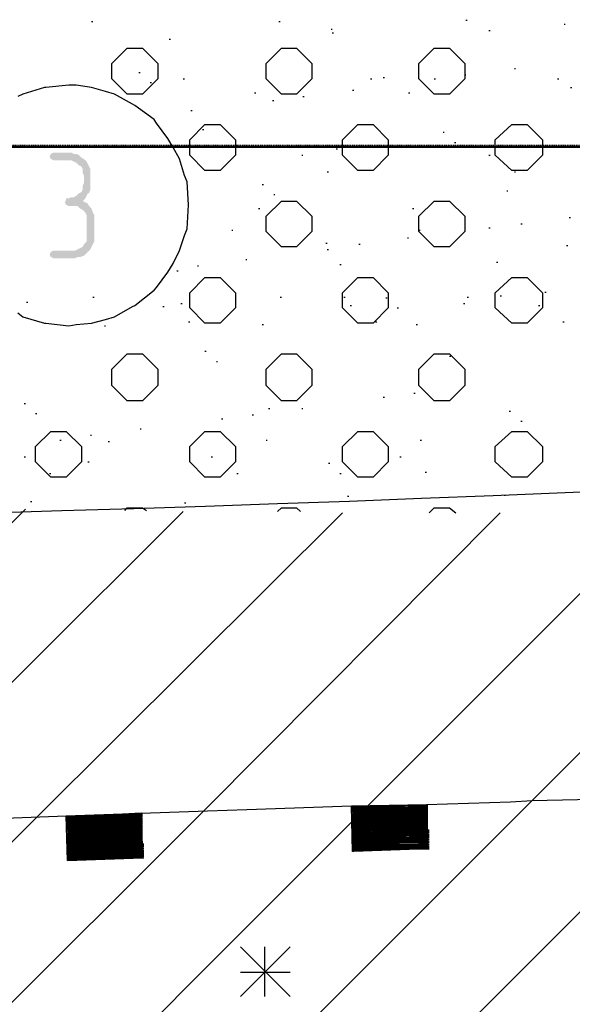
# Model space of a CAD drawing. Header units: millimetres. Extents: x -93479 to 1057970, y -66333 to 172656.
# Tile 132 of 145: x 225367 to 227205, y 47127 to 50402. Entities that reach past the tile are written whole.
import ezdxf

# ---------------------------------------------------------------- set-up
doc = ezdxf.new("R2010")
doc.units = ezdxf.units.MM
doc.linetypes.add('01 Штриховая _4 мм_', pattern=[6, 3.5, -2.5])
doc.layers.add('PDF _Геометрия', color=7, linetype='Continuous')
doc.layers.add('PDF _Сплошная заливка', color=7, linetype='Continuous')
doc.layers.add('РАЗМЕРЫ', color=7, linetype='Continuous', lineweight=9)

# ---------------------------------------------------------------- blocks, each defined once
blk = doc.blocks.new('геология3')
at = {"layer": 'PDF _Сплошная заливка', "transparency": 33554559}
blk.add_hatch(color=7, dxfattribs=at).paths.add_polyline_path([(65.8494, -10.4898), (65.8294, -10.4898), (65.8261, -10.4915), (65.8244, -10.4948), (65.8261, -10.4982), (65.8294, -10.4998), (65.8528, -10.4998), (65.8561, -10.5015), (65.8594, -10.5032), (65.8628, -10.5065), (65.8661, -10.5082), (65.8678, -10.5115), (65.8678, -10.5165), (65.8694, -10.5198), (65.8694, -10.5298), (65.8678, -10.5332), (65.8678, -10.5382), (65.8661, -10.5415), (65.8628, -10.5432), (65.8594, -10.5465), (65.8561, -10.5482), (65.8528, -10.5482), (65.8494, -10.5498), (65.8461, -10.5498), (65.8461, -10.5515), (65.8444, -10.5548), (65.8461, -10.5582), (65.8494, -10.5598), (65.8611, -10.5598), (65.8644, -10.5632), (65.8678, -10.5648), (65.8711, -10.5682), (65.8728, -10.5715), (65.8728, -10.6065), (65.8694, -10.6098), (65.8678, -10.6132), (65.8644, -10.6148), (65.8611, -10.6165), (65.8578, -10.6182), (65.8294, -10.6182), (65.8261, -10.6198), (65.8244, -10.6232), (65.8261, -10.6265), (65.8294, -10.6282), (65.8578, -10.6282), (65.8611, -10.6265), (65.8644, -10.6265), (65.8694, -10.6248), (65.8728, -10.6215), (65.8744, -10.6198), (65.8778, -10.6165), (65.8794, -10.6132), (65.8811, -10.6098), (65.8828, -10.6065), (65.8828, -10.5715), (65.8811, -10.5682), (65.8794, -10.5632), (65.8761, -10.5598), (65.8744, -10.5565), (65.8711, -10.5548), (65.8678, -10.5532), (65.8711, -10.5498), (65.8728, -10.5465), (65.8744, -10.5432), (65.8761, -10.5432), (65.8778, -10.5382), (65.8778, -10.5115), (65.8761, -10.5082), (65.8744, -10.5048), (65.8728, -10.5015), (65.8694, -10.4982), (65.8661, -10.4965), (65.8628, -10.4932), (65.8594, -10.4915), (65.8561, -10.4915), (65.8528, -10.4898)])
at = {"layer": 'PDF _Геометрия', "color": 7, "lineweight": 25}
for points in [[(65.8794, -10.3182), (65.8811, -10.3182)], [(66.1244, -10.3182), (66.1261, -10.3182)], [(66.3694, -10.3165), (66.3711, -10.3165)], [(66.4978, -10.3215), (66.4994, -10.3215)], [(66.1928, -10.3282), (66.1944, -10.3282)], [(66.1944, -10.3332), (66.1961, -10.3332)], [(66.3994, -10.3298), (66.4011, -10.3298)], [(65.9811, -10.3415), (65.9828, -10.3415)], [(65.9411, -10.3848), (65.9428, -10.3848)], [(66.3678, -10.3882), (66.3694, -10.3882)], [(66.4328, -10.3798), (66.4344, -10.3798)], [(65.7828, -10.6998), (65.7894, -10.7048), (65.8178, -10.7132), (65.8194, -10.7132), (65.8494, -10.7165), (65.8594, -10.7148), (65.8794, -10.7132), (65.8978, -10.7082), (65.9094, -10.7048), (65.9328, -10.6915), (65.9361, -10.6898), (65.9611, -10.6698), (65.9644, -10.6665), (65.9794, -10.6465), (65.9861, -10.6348), (65.9944, -10.6182), (66.0011, -10.5982), (66.0044, -10.5898), (66.0061, -10.5582), (66.0044, -10.5282), (66.0011, -10.5198), (65.9944, -10.4982), (65.9861, -10.4832), (65.9794, -10.4715), (65.9644, -10.4515), (65.9611, -10.4465), (65.9361, -10.4282), (65.9328, -10.4265), (65.9094, -10.4132), (65.8978, -10.4098), (65.8794, -10.4048), (65.8594, -10.4015), (65.8494, -10.4015), (65.8194, -10.4048), (65.8178, -10.4048), (65.7894, -10.4132), (65.7828, -10.4165)], [(65.9561, -10.3982), (65.9578, -10.3982)], [(65.9994, -10.3932), (66.0011, -10.3932)], [(66.2444, -10.3932), (66.2461, -10.3932)], [(66.2611, -10.3915), (66.2628, -10.3915)], [(66.3278, -10.3932), (66.3294, -10.3932)], [(66.4894, -10.3932), (66.4911, -10.3932)], [(66.0928, -10.4115), (66.0944, -10.4115)], [(66.2211, -10.4082), (66.2228, -10.4082)], [(66.2944, -10.4115), (66.2961, -10.4115)], [(66.5061, -10.4048), (66.5078, -10.4048)], [(66.1161, -10.4215), (66.1178, -10.4215)], [(66.1561, -10.4165), (66.1578, -10.4165)], [(66.0094, -10.4348), (66.0111, -10.4348)], [(66.0244, -10.4598), (66.0261, -10.4598)], [(66.3394, -10.4632), (66.3411, -10.4632)], [(66.3544, -10.4765), (66.3561, -10.4765)], [(66.1994, -10.4848), (66.2011, -10.4848)], [(66.4044, -10.4815), (66.4061, -10.4815)], [(66.1544, -10.4932), (66.1561, -10.4932)], [(66.3994, -10.4932), (66.4011, -10.4932)], [(66.1878, -10.5148), (66.1894, -10.5148)], [(66.4328, -10.5148), (66.4344, -10.5148)], [(66.1028, -10.5315), (66.1044, -10.5315)], [(66.4228, -10.5398), (66.4244, -10.5398)], [(66.1178, -10.5448), (66.1194, -10.5448)], [(66.0978, -10.5632), (66.0994, -10.5632)], [(66.2994, -10.5632), (66.3011, -10.5632)], [(66.5044, -10.5748), (66.5061, -10.5748)], [(66.0628, -10.5915), (66.0644, -10.5915)], [(66.3078, -10.5915), (66.3094, -10.5915)], [(66.3994, -10.5882), (66.4011, -10.5882)], [(66.4411, -10.5832), (66.4428, -10.5832)], [(66.1861, -10.6082), (66.1878, -10.6082)], [(66.2928, -10.6015), (66.2944, -10.6015)], [(66.1878, -10.6165), (66.1894, -10.6165)], [(66.2294, -10.6098), (66.2311, -10.6098)], [(66.5011, -10.6115), (66.5028, -10.6115)], [(66.0811, -10.6298), (66.0828, -10.6298)], [(66.4094, -10.6332), (66.4111, -10.6332)], [(65.9911, -10.6448), (65.9928, -10.6448)], [(66.0178, -10.6382), (66.0194, -10.6382)], [(66.2044, -10.6365), (66.2061, -10.6365)], [(66.4728, -10.6725), (66.4744, -10.6725)], [(65.7944, -10.6858), (65.7961, -10.6858)], [(65.8811, -10.6791), (65.8828, -10.6791)], [(66.1261, -10.6791), (66.1278, -10.6791)], [(66.2094, -10.6791), (66.2111, -10.6791)], [(66.2644, -10.6798), (66.2661, -10.6798)], [(66.3711, -10.6791), (66.3728, -10.6791)], [(66.4144, -10.6775), (66.4161, -10.6775)], [(65.9728, -10.6915), (65.9744, -10.6915)], [(65.9961, -10.6875), (65.9978, -10.6875)], [(66.2178, -10.6898), (66.2194, -10.6898)], [(66.2794, -10.6932), (66.2811, -10.6932)], [(66.3661, -10.6875), (66.3678, -10.6875)], [(66.4644, -10.6898), (66.4661, -10.6898)], [(66.0061, -10.7115), (66.0078, -10.7115)], [(66.2511, -10.7115), (66.2528, -10.7115)], [(66.4961, -10.7115), (66.4978, -10.7115)], [(65.8961, -10.7165), (65.8978, -10.7165)], [(66.1028, -10.7148), (66.1044, -10.7148)], [(66.3044, -10.7148), (66.3061, -10.7148)], [(66.0278, -10.7498), (66.0294, -10.7498)], [(66.0428, -10.7632), (66.0444, -10.7632)], [(66.3478, -10.7565), (66.3494, -10.7565)], [(66.2611, -10.8098), (66.2628, -10.8098)], [(66.3011, -10.8048), (66.3028, -10.8048)], [(65.7911, -10.8182), (65.7928, -10.8182)], [(66.1111, -10.8248), (66.1128, -10.8248)], [(66.1544, -10.8248), (66.1561, -10.8248)], [(65.8061, -10.8315), (65.8078, -10.8315)], [(66.0494, -10.8382), (66.0511, -10.8382)], [(66.0894, -10.8332), (66.0911, -10.8332)], [(66.4261, -10.8282), (66.4278, -10.8282)], [(65.9428, -10.8515), (65.9444, -10.8515)], [(66.4411, -10.8415), (66.4428, -10.8415)], [(65.8778, -10.8598), (65.8794, -10.8598)], [(65.8378, -10.8665), (65.8394, -10.8665)], [(65.9011, -10.8682), (65.9028, -10.8682)], [(66.1078, -10.8665), (66.1094, -10.8665)], [(66.3094, -10.8665), (66.3111, -10.8665)], [(65.7911, -10.8882), (65.7928, -10.8882)], [(66.0361, -10.8882), (66.0378, -10.8882)], [(66.2828, -10.8882), (66.2844, -10.8882)], [(65.8744, -10.8948), (65.8761, -10.8948)], [(66.1894, -10.8965), (66.1911, -10.8965)], [(65.8244, -10.9098), (65.8261, -10.9098)], [(66.0694, -10.9098), (66.0711, -10.9098)], [(66.2044, -10.9098), (66.2061, -10.9098)], [(66.3161, -10.9082), (66.3178, -10.9082)], [(66.2144, -10.9398), (66.2161, -10.9398)], [(66.4194, -10.9382), (66.4211, -10.9382)], [(59.9844, -16.7665), (64.4178, -12.3315), (65.3728, -11.3765), (65.7928, -10.9565)], [(65.7994, -10.9465), (65.8011, -10.9465)], [(65.9228, -10.9582), (65.9261, -10.9548), (65.9461, -10.9548), (65.9511, -10.9582)], [(66.0011, -10.9482), (66.0028, -10.9482)], [(66.1228, -10.9598), (66.1278, -10.9548), (66.1478, -10.9548), (66.1528, -10.9598)], [(66.3211, -10.9615), (66.3278, -10.9548), (66.3478, -10.9548), (66.3561, -10.9615)], [(59.9844, -16.9748), (64.5594, -12.3998), (65.5911, -11.3665), (65.9994, -10.9598)], [(59.9844, -17.1832), (64.7044, -12.4632), (65.8094, -11.3582), (66.2078, -10.9615)], [(59.9844, -18.0182), (65.3094, -12.6932), (66.6694, -11.3332), (67.0378, -10.9648)], [(60.0711, -17.3065), (64.8528, -12.5232), (66.0261, -11.3515), (66.4144, -10.9615)], [(65.7378, -11.8482), (66.2411, -11.3448), (66.6228, -10.9632)], [(65.8694, -11.9248), (66.4561, -11.3382), (66.8294, -10.9648)], [(65.9444, -11.3548), (66.0311, -11.3515), (66.0828, -11.3498), (66.2194, -11.3448), (66.3178, -11.3432), (66.3194, -11.4015), (66.2228, -11.4048), (66.2211, -11.4048), (66.2194, -11.3448)], [(66.2194, -11.3465), (66.3178, -11.3432), (66.4278, -11.3398), (66.4561, -11.3382), (66.5944, -11.3348), (66.6911, -11.3332), (66.6928, -11.3332), (66.6944, -11.3932), (66.5961, -11.3948), (66.5944, -11.3348)], [(65.7078, -11.3632), (65.8461, -11.3582), (65.9444, -11.3548), (65.9461, -11.4132), (65.8494, -11.4165), (65.8478, -11.4165), (65.8461, -11.3582), (65.9444, -11.3548), (65.8461, -11.3598), (65.9444, -11.3548), (65.9461, -11.3548)], [(66.2194, -11.3465), (66.3178, -11.3448), (66.2194, -11.3465)], [(66.3194, -11.3448), (66.3178, -11.3448), (66.2194, -11.3482), (66.3178, -11.3465), (66.2194, -11.3498), (66.3178, -11.3465), (66.2194, -11.3498)], [(66.2194, -11.3515), (66.3178, -11.3482), (66.2194, -11.3515)], [(66.3194, -11.3482), (66.3178, -11.3482), (66.2194, -11.3515)], [(66.2194, -11.3532), (66.3178, -11.3515), (66.3194, -11.3515), (66.3178, -11.3515), (66.2211, -11.3548), (66.3178, -11.3515), (66.3194, -11.3515)], [(66.2211, -11.3548), (66.3178, -11.3532), (66.3194, -11.3532), (66.3178, -11.3532), (66.2211, -11.3565), (66.3178, -11.3548), (66.3194, -11.3548), (66.3178, -11.3548), (66.2211, -11.3565)], [(66.2211, -11.3598), (66.3178, -11.3565), (66.3194, -11.3565), (66.3178, -11.3565), (66.2211, -11.3598), (66.3178, -11.3565), (66.3194, -11.3565), (66.3178, -11.3565), (66.2211, -11.3582), (66.3178, -11.3548), (66.3194, -11.3548)], [(66.3178, -11.3465), (66.3194, -11.3465)], [(65.8461, -11.3598), (65.9444, -11.3565), (65.8461, -11.3598)], [(65.8461, -11.3615), (65.9444, -11.3582), (65.8461, -11.3615)], [(65.9461, -11.3582), (65.9444, -11.3582), (65.8461, -11.3615)], [(65.8461, -11.3632), (65.9444, -11.3598), (65.8461, -11.3632)], [(65.9461, -11.3598), (65.9444, -11.3598), (65.8461, -11.3632)], [(65.8461, -11.3648), (65.9444, -11.3615), (65.8461, -11.3648)], [(65.8461, -11.3665), (65.9444, -11.3632), (65.8461, -11.3665)], [(65.9461, -11.3632), (65.9444, -11.3632), (65.8461, -11.3665)], [(65.8461, -11.3682), (65.9444, -11.3648), (65.8461, -11.3682)], [(65.8461, -11.3698), (65.9444, -11.3665), (65.8461, -11.3698)], [(65.8461, -11.3715), (65.9444, -11.3682), (65.8461, -11.3715)], [(65.9461, -11.3682), (65.9444, -11.3682), (65.8461, -11.3715)], [(65.9444, -11.3565), (65.9461, -11.3565)], [(65.9444, -11.3615), (65.9461, -11.3615)], [(65.9444, -11.3648), (65.9461, -11.3648)], [(65.9444, -11.3665), (65.9461, -11.3665)], [(66.3194, -11.3615), (66.3178, -11.3615), (66.2211, -11.3648), (66.3178, -11.3615), (66.3194, -11.3615), (66.3178, -11.3615), (66.2211, -11.3632), (66.3178, -11.3598), (66.3194, -11.3598)], [(66.2211, -11.3648), (66.3178, -11.3632), (66.3194, -11.3632), (66.3178, -11.3632), (66.2211, -11.3665), (66.3178, -11.3648), (66.3194, -11.3648), (66.3178, -11.3648), (66.2211, -11.3665)], [(66.2211, -11.3698), (66.3178, -11.3665), (66.3194, -11.3665), (66.3178, -11.3665), (66.2211, -11.3698), (66.3178, -11.3665), (66.3194, -11.3665), (66.3178, -11.3665), (66.2211, -11.3682), (66.3178, -11.3648), (66.3194, -11.3648)], [(65.8461, -11.3732), (65.9444, -11.3698), (65.8461, -11.3732)], [(65.8461, -11.3748), (65.9444, -11.3715), (65.8461, -11.3748)], [(65.9461, -11.3715), (65.9444, -11.3715), (65.8461, -11.3748)], [(65.8461, -11.3765), (65.9444, -11.3732), (65.8461, -11.3765)], [(65.9461, -11.3732), (65.9444, -11.3732), (65.8461, -11.3765)], [(65.8461, -11.3782), (65.9444, -11.3748), (65.9461, -11.3748), (65.9444, -11.3748), (65.8478, -11.3782)], [(65.8478, -11.3815), (65.9444, -11.3782), (65.9461, -11.3782)], [(65.8478, -11.3848), (65.9444, -11.3815), (65.9461, -11.3815)], [(65.9444, -11.3698), (65.9461, -11.3698)], [(66.3194, -11.3715), (66.3178, -11.3715), (66.2211, -11.3748), (66.3178, -11.3715), (66.3194, -11.3715), (66.3178, -11.3715), (66.2211, -11.3732), (66.3178, -11.3698), (66.3194, -11.3698)], [(66.2211, -11.3748), (66.3178, -11.3732), (66.3194, -11.3732), (66.3178, -11.3732), (66.2211, -11.3765), (66.3178, -11.3748), (66.3194, -11.3748), (66.3178, -11.3748), (66.2211, -11.3765)], [(66.2211, -11.3798), (66.3194, -11.3765), (66.2211, -11.3798), (66.3194, -11.3765), (66.3178, -11.3765), (66.2211, -11.3782), (66.3178, -11.3748), (66.3194, -11.3748)], [(66.2211, -11.3815), (66.3194, -11.3782), (66.2211, -11.3815)], [(66.2211, -11.3832), (66.3194, -11.3798), (66.2211, -11.3832)], [(66.3211, -11.3798), (66.3194, -11.3798), (66.2211, -11.3832), (66.3194, -11.3815), (66.2211, -11.3848), (66.3194, -11.3815), (66.3211, -11.3815)], [(66.3194, -11.3765), (66.3211, -11.3765)], [(66.3194, -11.3782), (66.3211, -11.3782)], [(65.8478, -11.3865), (65.9444, -11.3832), (65.9461, -11.3832)], [(65.8478, -11.3915), (65.9444, -11.3882), (65.9461, -11.3882)], [(65.8478, -11.3948), (65.9444, -11.3915), (65.9461, -11.3915)], [(65.8478, -11.3965), (65.9444, -11.3932), (65.9461, -11.3932)], [(66.2211, -11.3848), (66.3194, -11.3832), (66.2211, -11.3865), (66.3194, -11.3848), (66.2211, -11.3882), (66.3194, -11.3848), (66.3211, -11.3848)], [(66.2211, -11.3882), (66.3194, -11.3865), (66.3194, -11.3848)], [(66.2211, -11.3898), (66.3194, -11.3865), (66.2211, -11.3898)], [(66.3211, -11.3865), (66.3194, -11.3865), (66.2211, -11.3898)], [(66.2211, -11.3915), (66.3194, -11.3882), (66.2211, -11.3915)], [(66.2211, -11.3932), (66.3194, -11.3898), (66.2211, -11.3932)], [(66.3211, -11.3898), (66.3194, -11.3898), (66.2211, -11.3932), (66.3194, -11.3915), (66.2211, -11.3948)], [(66.2211, -11.3948), (66.3194, -11.3932), (66.2211, -11.3948)], [(66.3211, -11.3932), (66.3194, -11.3932), (66.2211, -11.3965), (66.3194, -11.3948), (66.2211, -11.3982), (66.3194, -11.3948), (66.3211, -11.3948)], [(66.3194, -11.3832), (66.3211, -11.3832)], [(66.3194, -11.3882), (66.3211, -11.3882)], [(66.3194, -11.3915), (66.3211, -11.3915)], [(65.9478, -11.3965), (65.9461, -11.3965), (65.8478, -11.3998), (65.9461, -11.3948), (65.9444, -11.3948), (65.8478, -11.3982), (65.9444, -11.3948), (65.9461, -11.3948), (65.9478, -11.3948)], [(65.8478, -11.3998), (65.9461, -11.3965), (65.8478, -11.3998)], [(65.8478, -11.4015), (65.9461, -11.3982), (65.8478, -11.4015)], [(65.9478, -11.3982), (65.9461, -11.3982), (65.8478, -11.4015)], [(65.8478, -11.4032), (65.9461, -11.3998), (65.8478, -11.4032)], [(65.8478, -11.4048), (65.9461, -11.4015), (65.8478, -11.4048)], [(65.9478, -11.4015), (65.9461, -11.4015), (65.8478, -11.4048)], [(65.8478, -11.4065), (65.9461, -11.4032), (65.8478, -11.4065)], [(65.9461, -11.4032), (65.9461, -11.4048), (65.8478, -11.4082), (65.9461, -11.4048), (65.9461, -11.4032), (65.9478, -11.4032)], [(65.8478, -11.4082), (65.9461, -11.4048), (65.8478, -11.4098), (65.9461, -11.4065), (65.9478, -11.4065)], [(65.8478, -11.4098), (65.9461, -11.4065), (65.8478, -11.4098)], [(65.9461, -11.3998), (65.9478, -11.3998)], [(65.9461, -11.4048), (65.9478, -11.4048)], [(66.2211, -11.3982), (66.3194, -11.3965), (66.3194, -11.3948)], [(66.2211, -11.3998), (66.3194, -11.3965), (66.2211, -11.3998)], [(66.3211, -11.3965), (66.3194, -11.3965), (66.2211, -11.3998)], [(66.2211, -11.4015), (66.3194, -11.3982), (66.2211, -11.4015)], [(66.2211, -11.4032), (66.3194, -11.3998), (66.2211, -11.4032)], [(66.3211, -11.3998), (66.3194, -11.3998), (66.2211, -11.4032), (66.3194, -11.4015), (66.2211, -11.4048)], [(66.3194, -11.3982), (66.3211, -11.3982)], [(66.3194, -11.4015), (66.3211, -11.4015)], [(65.8478, -11.4115), (65.9461, -11.4082), (65.8478, -11.4115)], [(65.9478, -11.4082), (65.9461, -11.4082), (65.8478, -11.4115)], [(65.8478, -11.4132), (65.9461, -11.4098), (65.8478, -11.4132)], [(65.8478, -11.4148), (65.9461, -11.4115), (65.8478, -11.4148)], [(65.9478, -11.4115), (65.9461, -11.4115), (65.8478, -11.4148)], [(65.8478, -11.4165), (65.9461, -11.4132), (65.8478, -11.4165)], [(65.9461, -11.4098), (65.9478, -11.4098)], [(65.9461, -11.4132), (65.9478, -11.4132)], [(66.1394, -11.5298), (66.0744, -11.5948)], [(66.0744, -11.5298), (66.1394, -11.5948)], [(66.1061, -11.5948), (66.1061, -11.5298)], [(66.1394, -11.5632), (66.0744, -11.5632)]]:
    blk.add_lwpolyline(points, dxfattribs=at)
for points in [[(65.9061, -10.3932), (65.9061, -10.3732), (65.9261, -10.3532), (65.9461, -10.3532), (65.9661, -10.3732), (65.9661, -10.3932), (65.9461, -10.4132), (65.9261, -10.4132)], [(66.1078, -10.3932), (66.1078, -10.3732), (66.1278, -10.3532), (66.1478, -10.3532), (66.1678, -10.3732), (66.1678, -10.3932), (66.1478, -10.4132), (66.1278, -10.4132)], [(66.3078, -10.3932), (66.3078, -10.3732), (66.3278, -10.3532), (66.3478, -10.3532), (66.3678, -10.3732), (66.3678, -10.3932), (66.3478, -10.4132), (66.3278, -10.4132)], [(66.0078, -10.4932), (66.0078, -10.4732), (66.0278, -10.4532), (66.0478, -10.4532), (66.0678, -10.4732), (66.0678, -10.4932), (66.0478, -10.5132), (66.0278, -10.5132)], [(66.2078, -10.4932), (66.2078, -10.4732), (66.2278, -10.4532), (66.2478, -10.4532), (66.2678, -10.4732), (66.2678, -10.4932), (66.2478, -10.5132), (66.2278, -10.5132)], [(66.4078, -10.4932), (66.4078, -10.4732), (66.4294, -10.4532), (66.4494, -10.4532), (66.4694, -10.4732), (66.4694, -10.4932), (66.4494, -10.5132), (66.4294, -10.5132)], [(66.1078, -10.5932), (66.1078, -10.5732), (66.1278, -10.5532), (66.1478, -10.5532), (66.1678, -10.5732), (66.1678, -10.5932), (66.1478, -10.6132), (66.1278, -10.6132)], [(66.3078, -10.5932), (66.3078, -10.5732), (66.3278, -10.5532), (66.3478, -10.5532), (66.3678, -10.5732), (66.3678, -10.5932), (66.3478, -10.6132), (66.3278, -10.6132)], [(66.0078, -10.6932), (66.0078, -10.6732), (66.0278, -10.6532), (66.0478, -10.6532), (66.0678, -10.6732), (66.0678, -10.6932), (66.0478, -10.7132), (66.0278, -10.7132)], [(66.2078, -10.6932), (66.2078, -10.6732), (66.2278, -10.6532), (66.2478, -10.6532), (66.2678, -10.6732), (66.2678, -10.6932), (66.2478, -10.7132), (66.2278, -10.7132)], [(66.4078, -10.6932), (66.4078, -10.6732), (66.4294, -10.6532), (66.4494, -10.6532), (66.4694, -10.6732), (66.4694, -10.6932), (66.4494, -10.7132), (66.4294, -10.7132)], [(65.9061, -10.7948), (65.9061, -10.7732), (65.9261, -10.7532), (65.9461, -10.7532), (65.9661, -10.7732), (65.9661, -10.7948), (65.9461, -10.8148), (65.9261, -10.8148)], [(66.1078, -10.7948), (66.1078, -10.7732), (66.1278, -10.7532), (66.1478, -10.7532), (66.1678, -10.7732), (66.1678, -10.7948), (66.1478, -10.8148), (66.1278, -10.8148)], [(66.3078, -10.7948), (66.3078, -10.7732), (66.3278, -10.7532), (66.3478, -10.7532), (66.3678, -10.7732), (66.3678, -10.7948), (66.3478, -10.8148), (66.3278, -10.8148)], [(65.8061, -10.8948), (65.8061, -10.8748), (65.8261, -10.8548), (65.8461, -10.8548), (65.8661, -10.8748), (65.8661, -10.8948), (65.8461, -10.9148), (65.8261, -10.9148)], [(66.0078, -10.8948), (66.0078, -10.8748), (66.0278, -10.8548), (66.0478, -10.8548), (66.0678, -10.8748), (66.0678, -10.8948), (66.0478, -10.9148), (66.0278, -10.9148)], [(66.2078, -10.8948), (66.2078, -10.8748), (66.2278, -10.8548), (66.2478, -10.8548), (66.2678, -10.8748), (66.2678, -10.8948), (66.2478, -10.9148), (66.2278, -10.9148)], [(66.4078, -10.8948), (66.4078, -10.8748), (66.4294, -10.8548), (66.4494, -10.8548), (66.4694, -10.8748), (66.4694, -10.8948), (66.4494, -10.9148), (66.4294, -10.9148)], [(66.3194, -11.3498), (66.3178, -11.3498), (66.2194, -11.3532), (66.3178, -11.3498)], [(65.8461, -11.3698), (65.9444, -11.3648)], [(66.3194, -11.3582), (66.3178, -11.3582), (66.2211, -11.3615), (66.3178, -11.3582)], [(66.3194, -11.3598), (66.3178, -11.3598), (66.2211, -11.3632), (66.3178, -11.3598)], [(66.3194, -11.3682), (66.3178, -11.3682), (66.2211, -11.3715), (66.3178, -11.3682)], [(65.9461, -11.3748), (65.9444, -11.3748), (65.8478, -11.3798), (65.9444, -11.3748)], [(65.9461, -11.3765), (65.9444, -11.3765), (65.8478, -11.3798), (65.9444, -11.3765)], [(65.9461, -11.3782), (65.9444, -11.3782), (65.8478, -11.3815), (65.9444, -11.3782)], [(65.9461, -11.3798), (65.9444, -11.3798), (65.8478, -11.3832), (65.9444, -11.3798)], [(65.9461, -11.3815), (65.9444, -11.3815), (65.8478, -11.3848), (65.9444, -11.3815)], [(66.3194, -11.3698), (66.3178, -11.3698), (66.2211, -11.3732), (66.3178, -11.3698)], [(65.9461, -11.3832), (65.9444, -11.3832), (65.8478, -11.3865), (65.9444, -11.3832)], [(65.9461, -11.3848), (65.9444, -11.3848), (65.8478, -11.3882), (65.9444, -11.3848)], [(65.9461, -11.3848), (65.9444, -11.3848), (65.8478, -11.3898), (65.9444, -11.3848)], [(65.9461, -11.3865), (65.9444, -11.3865), (65.8478, -11.3898), (65.9444, -11.3865)], [(65.9461, -11.3882), (65.9444, -11.3882), (65.8478, -11.3915), (65.9444, -11.3882)], [(65.9461, -11.3898), (65.9444, -11.3898), (65.8478, -11.3932), (65.9444, -11.3898)], [(65.9461, -11.3915), (65.9444, -11.3915), (65.8478, -11.3948), (65.9444, -11.3915)], [(65.9461, -11.3932), (65.9444, -11.3932), (65.8478, -11.3965), (65.9444, -11.3932)]]:
    blk.add_lwpolyline(points, close=True, dxfattribs=at)
blk.add_arc((64.2379, 42.6629), 53.6454, 264.56607, 277.44911, dxfattribs=at)

msp = doc.modelspace()

# ---------------------------------------------------------------- linework, layer by layer
at = {"layer": 'PDF _Геометрия', "color": 7, "linetype": '01 Штриховая _4 мм_', "lineweight": 25}
msp.add_lwpolyline([(211726.3, 55233.6), (237905.8, 55233.6), (237905.8, 49983.4), (211726.3, 49983.4)], close=True, dxfattribs=at)
at = {"layer": 'РАЗМЕРЫ', "color": 7, "lineweight": 50}
msp.add_lwpolyline([(237589.1, 49979.2), (219404.9, 49979.2), (219404.9, 35533.9), (237589.1, 35533.9)], close=True, dxfattribs=at)

# ---------------------------------------------------------------- block references
at = {"color": 7, "xscale": 2541.29606099, "yscale": 2541.29606099, "zscale": 2541.29606099}
msp.add_blockref('геология3', (58186.8, 76618), dxfattribs=at)

doc.saveas('drawing.dxf')
